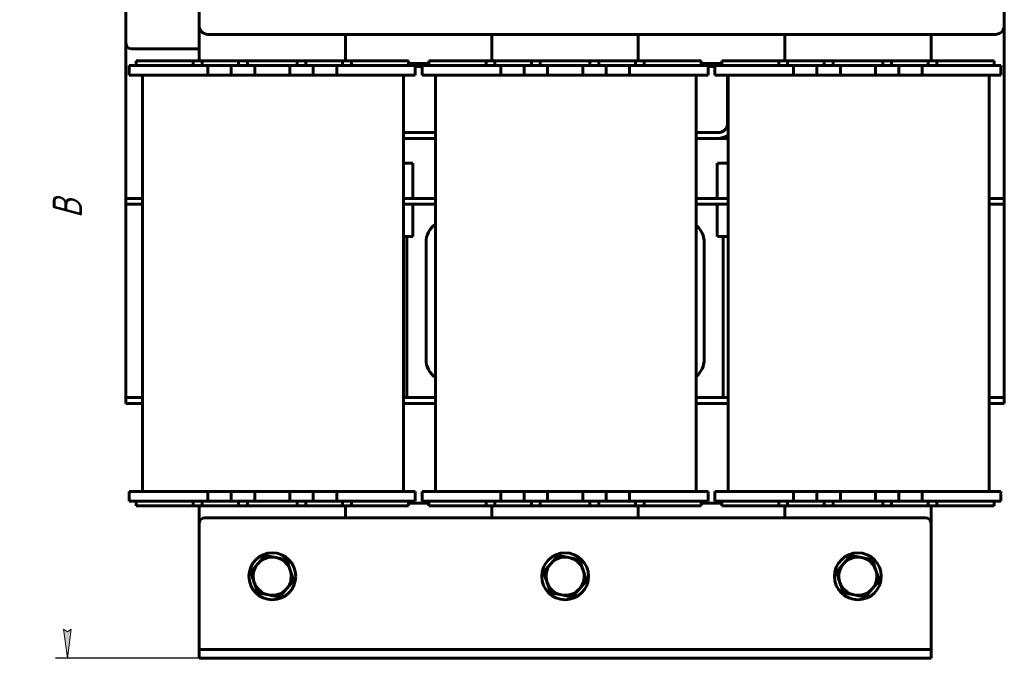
# Model space of a CAD drawing. Header units: millimetres. Extents: x 0 to 420, y 0 to 594.
# Tile 2 of 6: x 143 to 311, y 149 to 258. Entities that reach past the tile are written whole.
import ezdxf

# ---------------------------------------------------------------- set-up
doc = ezdxf.new("R2010")
doc.units = ezdxf.units.MM
doc.linetypes.add('K5LT_BASIC', pattern=[0])
doc.linetypes.add('K5LT_THIN', pattern=[0])
doc.layers.add('Системный слой', color=7, linetype='Continuous')
doc.styles.add('KDIMTEXTSTYLE', font='GOST_AU.SHX', dxfattribs={"width": 0.96, "oblique": 15, "height": 5})
doc.dimstyles.new('KDIMSTYLE (0.50)', dxfattribs={"dimtxt": 5, "dimasz": 1, "dimexe": 2, "dimexo": 0, "dimgap": 1, "dimtad": 1, "dimlfac": 2, "dimtxsty": 'KDIMTEXTSTYLE', "dimsah": 1, "dimcen": 0, "dimdle": 1, "dimadec": 0, "dimazin": 0, "dimtfac": 0.667, "dimtmove": 0, "dimatfit": 3, "dimfxl": 1, "dimtvp": 1, "dimtolj": 1, "dimtzin": 0, "dimarcsym": 0})

# ---------------------------------------------------------------- blocks, each defined once
blk = doc.blocks.new('U0')
at = {"layer": 'Системный слой', "color": 150, "linetype": 'K5LT_BASIC', "lineweight": 60, "true_color": 0x0080ff}
for p, q in [((213.71, 193.9), (208.26, 193.9)), ((263.71, 193.9), (258.26, 193.9))]:
    blk.add_line(p, q, dxfattribs=at)
blk = doc.blocks.new('U1')
at = {"layer": 'Системный слой', "color": 150, "linetype": 'K5LT_BASIC', "lineweight": 60, "true_color": 0x0080ff}
for p, q in [((213.71, 227.9), (208.26, 227.9)), ((263.71, 227.9), (258.26, 227.9))]:
    blk.add_line(p, q, dxfattribs=at)
blk = doc.blocks.new('U2')
at = {"layer": 'Системный слой', "color": 150, "linetype": 'K5LT_BASIC', "lineweight": 60, "true_color": 0x0080ff}
for p, q in [((208.26, 226.9), (213.71, 226.9)), ((258.26, 226.9), (263.71, 226.9))]:
    blk.add_line(p, q, dxfattribs=at)
blk = doc.blocks.new('U3')
at = {"layer": 'Системный слой', "color": 150, "linetype": 'K5LT_BASIC', "lineweight": 60, "true_color": 0x0080ff}
for p, q in [((208.26, 192.9), (213.71, 192.9)), ((258.26, 192.9), (263.71, 192.9))]:
    blk.add_line(p, q, dxfattribs=at)
blk = doc.blocks.new('U4')
at = {"layer": 'Системный слой', "color": 150, "linetype": 'K5LT_BASIC', "lineweight": 60, "true_color": 0x0080ff}
for p, q in [((224.86, 248.93), (228.86, 248.93)), ((232.86, 248.93), (238.86, 248.93)), ((242.86, 248.93), (246.86, 248.93))]:
    blk.add_line(p, q, dxfattribs=at)
blk = doc.blocks.new('U5')
at = {"layer": 'Системный слой', "color": 150, "linetype": 'K5LT_BASIC', "lineweight": 60, "true_color": 0x0080ff}
for p, q in [((224.86, 177.88), (228.86, 177.88)), ((232.86, 177.88), (238.86, 177.88)), ((242.86, 177.88), (246.86, 177.88))]:
    blk.add_line(p, q, dxfattribs=at)
blk = doc.blocks.new('U6')
at = {"layer": 'Системный слой', "color": 150, "linetype": 'K5LT_BASIC', "lineweight": 60, "true_color": 0x0080ff}
for p, q in [((198.36, 251.4), (198.36, 255.9)), ((198.36, 173.4), (198.36, 175.4))]:
    blk.add_line(p, q, dxfattribs=at)
blk = doc.blocks.new('U7')
at = {"layer": 'Системный слой', "color": 150, "linetype": 'K5LT_BASIC', "lineweight": 60, "true_color": 0x0080ff}
for p, q in [((173.36, 257.4), (173.36, 251.4)), ((173.36, 175.4), (173.36, 172.4))]:
    blk.add_line(p, q, dxfattribs=at)
blk = doc.blocks.new('U8')
at = {"layer": 'Системный слой', "color": 150, "linetype": 'K5LT_BASIC', "lineweight": 60, "true_color": 0x0080ff}
for p, q in [((274.86, 248.93), (278.86, 248.93)), ((282.86, 248.93), (288.86, 248.93)), ((292.86, 248.93), (296.86, 248.93))]:
    blk.add_line(p, q, dxfattribs=at)
blk = doc.blocks.new('U9')
at = {"layer": 'Системный слой', "color": 150, "linetype": 'K5LT_BASIC', "lineweight": 60, "true_color": 0x0080ff}
for p, q in [((274.86, 177.88), (278.86, 177.88)), ((282.86, 177.88), (288.86, 177.88)), ((292.86, 177.88), (296.86, 177.88))]:
    blk.add_line(p, q, dxfattribs=at)
blk = doc.blocks.new('U10')
at = {"layer": 'Системный слой', "color": 150, "linetype": 'K5LT_BASIC', "lineweight": 60, "true_color": 0x0080ff}
for p, q in [((263.58, 246.41), (263.58, 248.93)), ((263.58, 244.34), (263.58, 246.41)), ((263.58, 243.3), (263.58, 244.34)), ((263.58, 242.78), (263.58, 243.3)), ((263.58, 242.52), (263.58, 242.78)), ((263.58, 242.25), (263.58, 242.52)), ((263.58, 242.06), (263.58, 242.25)), ((263.52, 240.2), (263.58, 240.67)), ((263.58, 241.94), (263.58, 242.06)), ((263.58, 241.85), (263.58, 241.94)), ((263.58, 241.8), (263.58, 241.85)), ((263.58, 241.76), (263.58, 241.8)), ((263.58, 241.74), (263.58, 241.76)), ((263.58, 241.71), (263.58, 241.74)), ((263.58, 241.67), (263.58, 241.71)), ((263.58, 241.59), (263.58, 241.67)), ((263.58, 241.43), (263.58, 241.59)), ((263.58, 241.12), (263.58, 241.43)), ((263.58, 240.87), (263.58, 241.12)), ((263.58, 240.75), (263.58, 240.87)), ((263.58, 240.7), (263.58, 240.75)), ((263.58, 240.67), (263.58, 240.7)), ((258.26, 239.15), (260.09, 239.15)), ((260.09, 239.15), (260.44, 239.15)), ((260.44, 239.15), (260.62, 239.15)), ((260.62, 239.15), (260.71, 239.15)), ((260.71, 239.15), (260.76, 239.15)), ((260.76, 239.15), (260.78, 239.15)), ((260.78, 239.15), (260.81, 239.15)), ((260.81, 239.15), (260.86, 239.15)), ((260.86, 239.15), (260.93, 239.15)), ((260.93, 239.15), (261.04, 239.15)), ((261.04, 239.15), (261.2, 239.15)), ((261.2, 239.15), (261.44, 239.15)), ((261.44, 239.15), (261.78, 239.15)), ((261.78, 239.15), (262.1, 239.15)), ((262.1, 239.15), (262.13, 239.15)), ((262.13, 239.15), (262.19, 239.16)), ((262.19, 239.16), (262.31, 239.17)), ((262.31, 239.17), (262.52, 239.21)), ((262.52, 239.21), (262.9, 239.39)), ((262.9, 239.39), (263.15, 239.6)), ((263.15, 239.6), (263.17, 239.62)), ((263.17, 239.62), (263.2, 239.65)), ((263.2, 239.65), (263.26, 239.72)), ((263.26, 239.72), (263.37, 239.87)), ((263.37, 239.87), (263.52, 240.2))]:
    blk.add_line(p, q, dxfattribs=at)
blk = doc.blocks.new('U11')
at = {"layer": 'Системный слой', "color": 150, "linetype": 'K5LT_BASIC', "lineweight": 60, "true_color": 0x0080ff}
for p, q in [((263.58, 248.93), (263.58, 243.85)), ((263.58, 243.85), (263.58, 242.26)), ((263.58, 242.26), (263.58, 241.98)), ((263.57, 240.45), (263.54, 240.25)), ((263.58, 240.56), (263.57, 240.45)), ((263.58, 241.98), (263.58, 241.83)), ((263.58, 241.83), (263.58, 241.76)), ((263.58, 241.76), (263.58, 241.72)), ((263.58, 241.72), (263.58, 241.7)), ((263.58, 241.7), (263.58, 241.68)), ((263.58, 241.68), (263.58, 241.64)), ((263.58, 241.64), (263.58, 241.58)), ((263.58, 241.58), (263.58, 241.49)), ((263.58, 241.49), (263.58, 241.36)), ((263.58, 241.36), (263.58, 241.17)), ((263.58, 241.17), (263.58, 240.89)), ((263.58, 240.89), (263.58, 240.64)), ((263.58, 240.64), (263.58, 240.61)), ((263.58, 240.61), (263.58, 240.56)), ((258.95, 239.15), (258.26, 239.15)), ((259.52, 239.15), (258.95, 239.15)), ((259.81, 239.15), (259.52, 239.15)), ((260.13, 239.15), (259.81, 239.15)), ((260.35, 239.15), (260.13, 239.15)), ((260.5, 239.15), (260.35, 239.15)), ((260.6, 239.15), (260.5, 239.15)), ((260.67, 239.15), (260.6, 239.15)), ((260.71, 239.15), (260.67, 239.15)), ((260.74, 239.15), (260.71, 239.15)), ((260.77, 239.15), (260.74, 239.15)), ((260.83, 239.15), (260.77, 239.15)), ((260.93, 239.15), (260.83, 239.15)), ((261.14, 239.15), (260.93, 239.15)), ((261.56, 239.15), (261.14, 239.15)), ((261.84, 239.15), (261.56, 239.15)), ((261.97, 239.15), (261.84, 239.15)), ((262.03, 239.15), (261.97, 239.15)), ((262.07, 239.15), (262.03, 239.15)), ((262.54, 239.21), (262.07, 239.15)), ((262.87, 239.37), (262.54, 239.21)), ((263.01, 239.47), (262.87, 239.37)), ((263.08, 239.53), (263.01, 239.47)), ((263.12, 239.57), (263.08, 239.53)), ((263.14, 239.58), (263.12, 239.57)), ((263.4, 239.91), (263.14, 239.58)), ((263.54, 240.25), (263.4, 239.91))]:
    blk.add_line(p, q, dxfattribs=at)
blk = doc.blocks.new('U12')
at = {"layer": 'Системный слой', "color": 150, "linetype": 'K5LT_BASIC', "lineweight": 60, "true_color": 0x0080ff}
for p, q in [((263.71, 238.76), (263, 238.34)), ((259, 238.15), (258.26, 238.15)), ((259.55, 238.15), (259, 238.15)), ((259.82, 238.15), (259.55, 238.15)), ((260.14, 238.15), (259.82, 238.15)), ((260.35, 238.15), (260.14, 238.15)), ((260.49, 238.15), (260.35, 238.15)), ((260.58, 238.15), (260.49, 238.15)), ((260.64, 238.15), (260.58, 238.15)), ((260.68, 238.15), (260.64, 238.15)), ((260.71, 238.15), (260.68, 238.15)), ((260.73, 238.15), (260.71, 238.15)), ((260.79, 238.15), (260.73, 238.15)), ((260.89, 238.15), (260.79, 238.15)), ((261.09, 238.15), (260.89, 238.15)), ((261.51, 238.15), (261.09, 238.15)), ((261.8, 238.15), (261.51, 238.15)), ((261.95, 238.15), (261.8, 238.15)), ((262.02, 238.15), (261.95, 238.15)), ((262.06, 238.15), (262.02, 238.15)), ((262.37, 238.17), (262.06, 238.15)), ((263, 238.34), (262.37, 238.17))]:
    blk.add_line(p, q, dxfattribs=at)
blk = doc.blocks.new('U18')
at = {"layer": 'Системный слой', "color": 150, "linetype": 'K5LT_BASIC', "lineweight": 60, "true_color": 0x0080ff}
for p, q in [((298.36, 251.4), (298.36, 255.9)), ((298.36, 172.4), (298.36, 175.4))]:
    blk.add_line(p, q, dxfattribs=at)
blk = doc.blocks.new('U19')
at = {"layer": 'Системный слой', "color": 150, "linetype": 'K5LT_BASIC', "lineweight": 60, "true_color": 0x0080ff}
for p, q in [((273.36, 255.9), (273.36, 251.4)), ((273.36, 175.4), (273.36, 173.4))]:
    blk.add_line(p, q, dxfattribs=at)
blk = doc.blocks.new('U20')
at = {"layer": 'Системный слой', "color": 150, "linetype": 'K5LT_BASIC', "lineweight": 60, "true_color": 0x0080ff}
for p, q in [((174.86, 248.93), (178.86, 248.93)), ((182.86, 248.93), (188.86, 248.93)), ((192.86, 248.93), (196.86, 248.93))]:
    blk.add_line(p, q, dxfattribs=at)
blk = doc.blocks.new('U21')
at = {"layer": 'Системный слой', "color": 150, "linetype": 'K5LT_BASIC', "lineweight": 60, "true_color": 0x0080ff}
for p, q in [((174.86, 177.88), (178.86, 177.88)), ((182.86, 177.88), (188.86, 177.88)), ((192.86, 177.88), (196.86, 177.88))]:
    blk.add_line(p, q, dxfattribs=at)
blk = doc.blocks.new('U22')
at = {"layer": 'Системный слой', "color": 150, "linetype": 'K5LT_BASIC', "lineweight": 60, "true_color": 0x0080ff}
for p, q in [((261.86, 233.9), (261.86, 227.9)), ((261.86, 226.9), (261.86, 221.4))]:
    blk.add_line(p, q, dxfattribs=at)
blk = doc.blocks.new('U25')
at = {"layer": 'Системный слой', "color": 150, "linetype": 'K5LT_BASIC', "lineweight": 60, "true_color": 0x0080ff}
for p, q in [((209.86, 233.9), (209.86, 227.9)), ((209.86, 226.9), (209.86, 221.4))]:
    blk.add_line(p, q, dxfattribs=at)
blk = doc.blocks.new('U26')
at = {"layer": 'Системный слой', "color": 150, "linetype": 'K5LT_BASIC', "lineweight": 60, "true_color": 0x0080ff}
for p, q in [((248.36, 251.4), (248.36, 255.9)), ((248.36, 173.4), (248.36, 175.4))]:
    blk.add_line(p, q, dxfattribs=at)
blk = doc.blocks.new('U27')
at = {"layer": 'Системный слой', "color": 150, "linetype": 'K5LT_BASIC', "lineweight": 60, "true_color": 0x0080ff}
for p, q in [((223.36, 255.9), (223.36, 251.4)), ((223.36, 175.4), (223.36, 173.4))]:
    blk.add_line(p, q, dxfattribs=at)
blk = doc.blocks.new('U30')
at = {"layer": 'Системный слой', "color": 150, "linetype": 'K5LT_BASIC', "lineweight": 60, "true_color": 0x0080ff}
for p, q in [((210.29, 250.4), (211.44, 250.4)), ((260.29, 250.4), (261.44, 250.4))]:
    blk.add_line(p, q, dxfattribs=at)
blk = doc.blocks.new('KDIMARROW_01')
at = {"layer": 'Системный слой'}
blk.add_hatch(color=0, dxfattribs=at).paths.add_polyline_path([(-5, -0.66), (0, 0), (-5, 0.66), (-4.5, 0)])
at = {"layer": 'Системный слой', "color": 0, "linetype": 'K5LT_THIN', "lineweight": 18}
for p, q in [((-4.5, 0), (-5, 0.66)), ((-5, 0.66), (0, 0)), ((0, 0), (-5, -0.66)), ((-5, -0.66), (-4.5, 0)), ((0, 0), (-1, 0))]:
    blk.add_line(p, q, dxfattribs=at)

msp = doc.modelspace()

# ---------------------------------------------------------------- linework, layer by layer
at = {"layer": 'Системный слой', "color": 150, "linetype": 'K5LT_BASIC', "lineweight": 60, "true_color": 0x0080ff}
for p, q in [((173.3648, 284.4023), (173.3648, 257.4023)), ((310.8648, 257.4023), (310.8648, 276.9023)), ((160.8648, 254.4023), (160.8648, 274.9023)), ((310.8648, 229.4023), (310.8648, 257.4023)), ((174.8648, 255.9023), (309.3648, 255.9023)), ((160.8648, 229.4023), (160.8648, 254.4023)), ((161.8648, 253.4023), (173.3648, 253.4023)), ((161.4398, 250.5773), (166.4398, 250.5773)), ((161.4398, 248.9273), (161.4398, 250.5773)), ((162.6148, 251.4023), (162.6148, 250.5773)), ((172.3648, 251.4023), (162.6148, 251.4023)), ((166.4398, 250.5773), (174.3648, 250.5773)), ((173.8648, 251.4023), (172.3648, 251.4023)), ((172.3648, 251.4023), (172.3648, 250.5773)), ((173.8648, 250.5773), (173.8648, 251.4023)), ((180.1148, 251.4023), (173.8648, 251.4023)), ((174.3648, 250.5773), (174.8648, 250.5773)), ((174.8648, 250.5773), (174.8648, 248.9273)), ((174.8648, 250.5773), (178.8648, 250.5773)), ((178.8648, 250.5773), (179.3648, 250.5773)), ((178.8648, 248.9273), (178.8648, 250.5773)), ((179.3648, 250.5773), (182.3648, 250.5773)), ((180.1148, 251.4023), (180.1148, 250.5773)), ((181.6148, 251.4023), (180.1148, 251.4023)), ((181.6148, 250.5773), (181.6148, 251.4023)), ((190.1148, 251.4023), (181.6148, 251.4023)), ((182.3648, 250.5773), (182.8648, 250.5773)), ((182.8648, 250.5773), (182.8648, 248.9273)), ((182.8648, 250.5773), (188.8648, 250.5773)), ((188.8648, 248.9273), (188.8648, 250.5773)), ((188.8648, 250.5773), (189.3648, 250.5773)), ((189.3648, 250.5773), (192.3648, 250.5773)), ((191.6148, 251.4023), (190.1148, 251.4023)), ((190.1148, 251.4023), (190.1148, 250.5773)), ((197.8648, 251.4023), (191.6148, 251.4023)), ((191.6148, 250.5773), (191.6148, 251.4023)), ((192.3648, 250.5773), (192.8648, 250.5773)), ((192.8648, 250.5773), (192.8648, 248.9273)), ((192.8648, 250.5773), (196.8648, 250.5773)), ((196.8648, 250.5773), (197.3648, 250.5773)), ((196.8648, 248.9273), (196.8648, 250.5773)), ((197.3648, 250.5773), (205.2898, 250.5773)), ((199.3648, 251.4023), (197.8648, 251.4023)), ((197.8648, 251.4023), (197.8648, 250.5773)), ((209.1148, 251.4023), (199.3648, 251.4023)), ((199.3648, 250.5773), (199.3648, 251.4023)), ((205.2898, 250.5773), (210.2898, 250.5773)), ((209.1148, 251.4023), (209.1148, 250.5773)), ((212.6148, 250.9023), (209.1148, 250.9023)), ((210.2898, 250.5773), (210.2898, 248.9273)), ((211.4398, 250.5773), (216.4398, 250.5773)), ((211.4398, 248.9273), (211.4398, 250.5773)), ((212.6148, 251.4023), (212.6148, 250.5773)), ((222.3648, 251.4023), (212.6148, 251.4023)), ((216.4398, 250.5773), (224.3648, 250.5773)), ((223.8648, 251.4023), (222.3648, 251.4023)), ((222.3648, 251.4023), (222.3648, 250.5773)), ((223.8648, 250.5773), (223.8648, 251.4023)), ((230.1148, 251.4023), (223.8648, 251.4023)), ((224.3648, 250.5773), (224.8648, 250.5773)), ((224.8648, 250.5773), (224.8648, 248.9273)), ((224.8648, 250.5773), (228.8648, 250.5773)), ((228.8648, 250.5773), (229.3648, 250.5773)), ((228.8648, 248.9273), (228.8648, 250.5773)), ((229.3648, 250.5773), (232.3648, 250.5773)), ((230.1148, 251.4023), (230.1148, 250.5773)), ((231.6148, 251.4023), (230.1148, 251.4023)), ((231.6148, 250.5773), (231.6148, 251.4023)), ((240.1148, 251.4023), (231.6148, 251.4023)), ((232.3648, 250.5773), (232.8648, 250.5773)), ((232.8648, 250.5773), (232.8648, 248.9273)), ((232.8648, 250.5773), (238.8648, 250.5773)), ((238.8648, 248.9273), (238.8648, 250.5773)), ((238.8648, 250.5773), (239.3648, 250.5773)), ((239.3648, 250.5773), (242.3648, 250.5773)), ((241.6148, 251.4023), (240.1148, 251.4023)), ((240.1148, 251.4023), (240.1148, 250.5773)), ((247.8648, 251.4023), (241.6148, 251.4023)), ((241.6148, 250.5773), (241.6148, 251.4023)), ((242.3648, 250.5773), (242.8648, 250.5773)), ((242.8648, 250.5773), (242.8648, 248.9273)), ((242.8648, 250.5773), (246.8648, 250.5773)), ((246.8648, 250.5773), (247.3648, 250.5773)), ((246.8648, 248.9273), (246.8648, 250.5773)), ((247.3648, 250.5773), (255.2898, 250.5773)), ((249.3648, 251.4023), (247.8648, 251.4023)), ((247.8648, 251.4023), (247.8648, 250.5773)), ((259.1148, 251.4023), (249.3648, 251.4023)), ((249.3648, 250.5773), (249.3648, 251.4023)), ((255.2898, 250.5773), (260.2898, 250.5773)), ((259.1148, 251.4023), (259.1148, 250.5773)), ((262.6148, 250.9023), (259.1148, 250.9023)), ((260.2898, 250.5773), (260.2898, 248.9273)), ((261.4398, 250.5773), (266.4398, 250.5773)), ((261.4398, 248.9273), (261.4398, 250.5773)), ((262.6148, 251.4023), (262.6148, 250.5773)), ((272.3648, 251.4023), (262.6148, 251.4023)), ((266.4398, 250.5773), (274.3648, 250.5773)), ((273.8648, 251.4023), (272.3648, 251.4023)), ((272.3648, 251.4023), (272.3648, 250.5773)), ((273.8648, 250.5773), (273.8648, 251.4023)), ((280.1148, 251.4023), (273.8648, 251.4023)), ((274.3648, 250.5773), (274.8648, 250.5773)), ((274.8648, 250.5773), (274.8648, 248.9273)), ((274.8648, 250.5773), (278.8648, 250.5773)), ((278.8648, 250.5773), (279.3648, 250.5773)), ((278.8648, 248.9273), (278.8648, 250.5773)), ((279.3648, 250.5773), (282.3648, 250.5773)), ((280.1148, 251.4023), (280.1148, 250.5773)), ((281.6148, 251.4023), (280.1148, 251.4023)), ((281.6148, 250.5773), (281.6148, 251.4023)), ((290.1148, 251.4023), (281.6148, 251.4023)), ((282.3648, 250.5773), (282.8648, 250.5773)), ((282.8648, 250.5773), (282.8648, 248.9273)), ((282.8648, 250.5773), (288.8648, 250.5773)), ((288.8648, 248.9273), (288.8648, 250.5773)), ((288.8648, 250.5773), (289.3648, 250.5773)), ((289.3648, 250.5773), (292.3648, 250.5773)), ((291.6148, 251.4023), (290.1148, 251.4023)), ((290.1148, 251.4023), (290.1148, 250.5773)), ((297.8648, 251.4023), (291.6148, 251.4023)), ((291.6148, 250.5773), (291.6148, 251.4023)), ((292.3648, 250.5773), (292.8648, 250.5773)), ((292.8648, 250.5773), (292.8648, 248.9273)), ((292.8648, 250.5773), (296.8648, 250.5773)), ((296.8648, 250.5773), (297.3648, 250.5773)), ((296.8648, 248.9273), (296.8648, 250.5773)), ((297.3648, 250.5773), (305.2898, 250.5773)), ((299.3648, 251.4023), (297.8648, 251.4023)), ((297.8648, 251.4023), (297.8648, 250.5773)), ((309.1148, 251.4023), (299.3648, 251.4023)), ((299.3648, 250.5773), (299.3648, 251.4023)), ((305.2898, 250.5773), (310.2898, 250.5773)), ((309.1148, 251.4023), (309.1148, 250.5773)), ((310.2898, 250.5773), (310.2898, 248.9273)), ((166.4398, 248.9273), (161.4398, 248.9273)), ((163.7148, 177.8773), (163.7148, 248.9273)), ((166.4398, 248.9273), (174.3648, 248.9273)), ((174.8648, 248.9273), (174.3648, 248.9273)), ((179.3648, 248.9273), (178.8648, 248.9273)), ((179.3648, 248.9273), (182.3648, 248.9273)), ((182.8648, 248.9273), (182.3648, 248.9273)), ((189.3648, 248.9273), (188.8648, 248.9273)), ((189.3648, 248.9273), (192.3648, 248.9273)), ((192.8648, 248.9273), (192.3648, 248.9273)), ((197.3648, 248.9273), (196.8648, 248.9273)), ((197.3648, 248.9273), (205.2898, 248.9273)), ((210.2898, 248.9273), (205.2898, 248.9273)), ((208.2648, 248.9273), (208.2648, 177.8773)), ((216.4398, 248.9273), (211.4398, 248.9273)), ((213.7148, 177.8773), (213.7148, 248.9273)), ((216.4398, 248.9273), (224.3648, 248.9273)), ((224.8648, 248.9273), (224.3648, 248.9273)), ((229.3648, 248.9273), (228.8648, 248.9273)), ((229.3648, 248.9273), (232.3648, 248.9273)), ((232.8648, 248.9273), (232.3648, 248.9273)), ((239.3648, 248.9273), (238.8648, 248.9273)), ((239.3648, 248.9273), (242.3648, 248.9273)), ((242.8648, 248.9273), (242.3648, 248.9273)), ((247.3648, 248.9273), (246.8648, 248.9273)), ((247.3648, 248.9273), (255.2898, 248.9273)), ((260.2898, 248.9273), (255.2898, 248.9273)), ((258.2648, 248.9273), (258.2648, 177.8773)), ((266.4398, 248.9273), (261.4398, 248.9273)), ((263.7148, 177.8773), (263.7148, 248.9273)), ((266.4398, 248.9273), (274.3648, 248.9273)), ((274.8648, 248.9273), (274.3648, 248.9273)), ((279.3648, 248.9273), (278.8648, 248.9273)), ((279.3648, 248.9273), (282.3648, 248.9273)), ((282.8648, 248.9273), (282.3648, 248.9273)), ((289.3648, 248.9273), (288.8648, 248.9273)), ((289.3648, 248.9273), (292.3648, 248.9273)), ((292.8648, 248.9273), (292.3648, 248.9273)), ((297.3648, 248.9273), (296.8648, 248.9273)), ((297.3648, 248.9273), (305.2898, 248.9273)), ((310.2898, 248.9273), (305.2898, 248.9273)), ((308.2648, 248.9273), (308.2648, 177.8773)), ((213.7148, 239.1523), (208.2648, 239.1523)), ((260.0717, 239.1523), (262.0834, 239.1523)), ((213.7148, 238.1523), (208.2648, 238.1523)), ((213.7148, 238.1523), (208.2648, 238.1523)), ((263.7148, 238.1523), (262.0834, 238.1523)), ((262.0834, 238.1523), (263.7148, 238.1523)), ((208.2648, 233.9023), (209.8648, 233.9023)), ((261.8648, 233.9023), (263.7148, 233.9023)), ((160.8648, 227.9023), (160.8648, 229.4023)), ((310.8648, 229.4023), (310.8648, 227.9023)), ((163.7148, 227.9023), (160.8648, 227.9023)), ((160.8648, 226.9023), (160.8648, 227.9023)), ((310.8648, 227.9023), (308.2648, 227.9023)), ((310.8648, 226.9023), (310.8648, 227.9023)), ((160.8648, 226.9023), (163.7148, 226.9023)), ((160.8648, 225.4023), (160.8648, 226.9023)), ((160.8648, 225.4023), (160.8648, 195.4023)), ((308.2648, 226.9023), (310.8648, 226.9023)), ((310.8648, 226.9023), (310.8648, 225.4023)), ((310.8648, 225.4023), (310.8648, 195.4023)), ((208.2648, 221.4023), (209.8648, 221.4023)), ((208.8648, 221.4023), (208.8648, 193.9023)), ((212.1148, 200.4023), (212.1148, 220.4023)), ((259.6148, 220.4023), (259.6148, 200.4023)), ((261.8648, 221.4023), (263.7148, 221.4023)), ((262.8648, 221.4023), (262.8648, 193.9023)), ((160.8648, 193.9023), (160.8648, 195.4023)), ((310.8648, 195.4023), (310.8648, 193.9023)), ((163.7148, 193.9023), (160.8648, 193.9023)), ((160.8648, 192.9023), (160.8648, 193.9023)), ((310.8648, 193.9023), (308.2648, 193.9023)), ((310.8648, 192.9023), (310.8648, 193.9023)), ((160.8648, 192.9023), (163.7148, 192.9023)), ((308.2648, 192.9023), (310.8648, 192.9023)), ((161.4398, 176.2273), (161.4398, 177.8773)), ((161.4398, 177.8773), (166.4398, 177.8773)), ((166.4398, 177.8773), (174.3648, 177.8773)), ((174.3648, 177.8773), (174.8648, 177.8773)), ((174.8648, 177.8773), (174.8648, 176.2273)), ((178.8648, 176.2273), (178.8648, 177.8773)), ((178.8648, 177.8773), (179.3648, 177.8773)), ((179.3648, 177.8773), (182.3648, 177.8773)), ((182.3648, 177.8773), (182.8648, 177.8773)), ((182.8648, 177.8773), (182.8648, 176.2273)), ((188.8648, 177.8773), (189.3648, 177.8773)), ((188.8648, 176.2273), (188.8648, 177.8773)), ((189.3648, 177.8773), (192.3648, 177.8773)), ((192.3648, 177.8773), (192.8648, 177.8773)), ((192.8648, 177.8773), (192.8648, 176.2273)), ((196.8648, 176.2273), (196.8648, 177.8773)), ((196.8648, 177.8773), (197.3648, 177.8773)), ((197.3648, 177.8773), (205.2898, 177.8773)), ((205.2898, 177.8773), (210.2898, 177.8773)), ((210.2898, 177.8773), (210.2898, 176.2273)), ((211.4398, 176.2273), (211.4398, 177.8773)), ((211.4398, 177.8773), (216.4398, 177.8773)), ((216.4398, 177.8773), (224.3648, 177.8773)), ((224.3648, 177.8773), (224.8648, 177.8773)), ((224.8648, 177.8773), (224.8648, 176.2273)), ((228.8648, 176.2273), (228.8648, 177.8773)), ((228.8648, 177.8773), (229.3648, 177.8773)), ((229.3648, 177.8773), (232.3648, 177.8773)), ((232.3648, 177.8773), (232.8648, 177.8773)), ((232.8648, 177.8773), (232.8648, 176.2273)), ((238.8648, 177.8773), (239.3648, 177.8773)), ((238.8648, 176.2273), (238.8648, 177.8773)), ((239.3648, 177.8773), (242.3648, 177.8773)), ((242.3648, 177.8773), (242.8648, 177.8773)), ((242.8648, 177.8773), (242.8648, 176.2273)), ((246.8648, 176.2273), (246.8648, 177.8773)), ((246.8648, 177.8773), (247.3648, 177.8773)), ((247.3648, 177.8773), (255.2898, 177.8773)), ((255.2898, 177.8773), (260.2898, 177.8773)), ((260.2898, 177.8773), (260.2898, 176.2273)), ((261.4398, 176.2273), (261.4398, 177.8773)), ((261.4398, 177.8773), (266.4398, 177.8773)), ((266.4398, 177.8773), (274.3648, 177.8773)), ((274.3648, 177.8773), (274.8648, 177.8773)), ((274.8648, 177.8773), (274.8648, 176.2273)), ((278.8648, 176.2273), (278.8648, 177.8773)), ((278.8648, 177.8773), (279.3648, 177.8773)), ((279.3648, 177.8773), (282.3648, 177.8773)), ((282.3648, 177.8773), (282.8648, 177.8773)), ((282.8648, 177.8773), (282.8648, 176.2273)), ((288.8648, 177.8773), (289.3648, 177.8773)), ((288.8648, 176.2273), (288.8648, 177.8773)), ((289.3648, 177.8773), (292.3648, 177.8773)), ((292.3648, 177.8773), (292.8648, 177.8773)), ((292.8648, 177.8773), (292.8648, 176.2273)), ((296.8648, 176.2273), (296.8648, 177.8773)), ((296.8648, 177.8773), (297.3648, 177.8773)), ((297.3648, 177.8773), (305.2898, 177.8773)), ((305.2898, 177.8773), (310.2898, 177.8773)), ((310.2898, 177.8773), (310.2898, 176.2273)), ((166.4398, 176.2273), (161.4398, 176.2273)), ((162.6148, 175.4023), (162.6148, 176.2273)), ((172.3648, 175.4023), (162.6148, 175.4023)), ((166.4398, 176.2273), (174.3648, 176.2273)), ((172.3648, 176.2273), (172.3648, 175.4023)), ((173.8648, 175.4023), (172.3648, 175.4023)), ((173.8648, 175.4023), (173.8648, 176.2273)), ((180.1148, 175.4023), (173.8648, 175.4023)), ((174.8648, 176.2273), (174.3648, 176.2273)), ((174.8648, 176.2273), (178.8648, 176.2273)), ((179.3648, 176.2273), (178.8648, 176.2273)), ((179.3648, 176.2273), (182.3648, 176.2273)), ((180.1148, 176.2273), (180.1148, 175.4023)), ((181.6148, 175.4023), (180.1148, 175.4023)), ((181.6148, 175.4023), (181.6148, 176.2273)), ((190.1148, 175.4023), (181.6148, 175.4023)), ((182.8648, 176.2273), (182.3648, 176.2273)), ((182.8648, 176.2273), (188.8648, 176.2273)), ((189.3648, 176.2273), (188.8648, 176.2273)), ((189.3648, 176.2273), (192.3648, 176.2273)), ((190.1148, 176.2273), (190.1148, 175.4023)), ((191.6148, 175.4023), (190.1148, 175.4023)), ((191.6148, 175.4023), (191.6148, 176.2273)), ((197.8648, 175.4023), (191.6148, 175.4023)), ((192.8648, 176.2273), (192.3648, 176.2273)), ((192.8648, 176.2273), (196.8648, 176.2273)), ((197.3648, 176.2273), (196.8648, 176.2273)), ((197.3648, 176.2273), (205.2898, 176.2273)), ((197.8648, 176.2273), (197.8648, 175.4023)), ((199.3648, 175.4023), (197.8648, 175.4023)), ((199.3648, 175.4023), (199.3648, 176.2273)), ((209.1148, 175.4023), (199.3648, 175.4023)), ((210.2898, 176.2273), (205.2898, 176.2273)), ((209.1148, 175.4023), (209.1148, 176.2273)), ((209.1148, 175.9023), (212.6148, 175.9023)), ((216.4398, 176.2273), (211.4398, 176.2273)), ((212.6148, 175.4023), (212.6148, 176.2273)), ((222.3648, 175.4023), (212.6148, 175.4023)), ((216.4398, 176.2273), (224.3648, 176.2273)), ((222.3648, 176.2273), (222.3648, 175.4023)), ((223.8648, 175.4023), (222.3648, 175.4023)), ((223.8648, 175.4023), (223.8648, 176.2273)), ((230.1148, 175.4023), (223.8648, 175.4023)), ((224.8648, 176.2273), (224.3648, 176.2273)), ((224.8648, 176.2273), (228.8648, 176.2273)), ((229.3648, 176.2273), (228.8648, 176.2273)), ((229.3648, 176.2273), (232.3648, 176.2273)), ((230.1148, 176.2273), (230.1148, 175.4023)), ((231.6148, 175.4023), (230.1148, 175.4023)), ((231.6148, 175.4023), (231.6148, 176.2273)), ((240.1148, 175.4023), (231.6148, 175.4023)), ((232.8648, 176.2273), (232.3648, 176.2273)), ((232.8648, 176.2273), (238.8648, 176.2273)), ((239.3648, 176.2273), (238.8648, 176.2273)), ((239.3648, 176.2273), (242.3648, 176.2273)), ((240.1148, 176.2273), (240.1148, 175.4023)), ((241.6148, 175.4023), (240.1148, 175.4023)), ((241.6148, 175.4023), (241.6148, 176.2273)), ((247.8648, 175.4023), (241.6148, 175.4023)), ((242.8648, 176.2273), (242.3648, 176.2273)), ((242.8648, 176.2273), (246.8648, 176.2273)), ((247.3648, 176.2273), (246.8648, 176.2273)), ((247.3648, 176.2273), (255.2898, 176.2273)), ((247.8648, 176.2273), (247.8648, 175.4023)), ((249.3648, 175.4023), (247.8648, 175.4023)), ((249.3648, 175.4023), (249.3648, 176.2273)), ((259.1148, 175.4023), (249.3648, 175.4023)), ((260.2898, 176.2273), (255.2898, 176.2273)), ((259.1148, 175.4023), (259.1148, 176.2273)), ((259.1148, 175.9023), (262.6148, 175.9023)), ((266.4398, 176.2273), (261.4398, 176.2273)), ((262.6148, 175.4023), (262.6148, 176.2273)), ((272.3648, 175.4023), (262.6148, 175.4023)), ((266.4398, 176.2273), (274.3648, 176.2273)), ((272.3648, 176.2273), (272.3648, 175.4023)), ((273.8648, 175.4023), (272.3648, 175.4023)), ((273.8648, 175.4023), (273.8648, 176.2273)), ((280.1148, 175.4023), (273.8648, 175.4023)), ((274.8648, 176.2273), (274.3648, 176.2273)), ((274.8648, 176.2273), (278.8648, 176.2273)), ((279.3648, 176.2273), (278.8648, 176.2273)), ((279.3648, 176.2273), (282.3648, 176.2273)), ((280.1148, 176.2273), (280.1148, 175.4023)), ((281.6148, 175.4023), (280.1148, 175.4023)), ((281.6148, 175.4023), (281.6148, 176.2273)), ((290.1148, 175.4023), (281.6148, 175.4023)), ((282.8648, 176.2273), (282.3648, 176.2273)), ((282.8648, 176.2273), (288.8648, 176.2273)), ((289.3648, 176.2273), (288.8648, 176.2273)), ((289.3648, 176.2273), (292.3648, 176.2273)), ((290.1148, 176.2273), (290.1148, 175.4023)), ((291.6148, 175.4023), (290.1148, 175.4023)), ((291.6148, 175.4023), (291.6148, 176.2273)), ((297.8648, 175.4023), (291.6148, 175.4023)), ((292.8648, 176.2273), (292.3648, 176.2273)), ((292.8648, 176.2273), (296.8648, 176.2273)), ((297.3648, 176.2273), (296.8648, 176.2273)), ((297.3648, 176.2273), (305.2898, 176.2273)), ((297.8648, 176.2273), (297.8648, 175.4023)), ((299.3648, 175.4023), (297.8648, 175.4023)), ((299.3648, 175.4023), (299.3648, 176.2273)), ((309.1148, 175.4023), (299.3648, 175.4023)), ((310.2898, 176.2273), (305.2898, 176.2273)), ((309.1148, 175.4023), (309.1148, 176.2273)), ((174.3648, 173.4023), (297.3648, 173.4023)), ((173.3648, 151.4023), (173.3648, 172.4023)), ((298.3648, 151.4023), (298.3648, 172.4023)), ((184.6521, 166.9537), (183.4175, 165.5408)), ((186.4931, 166.591), (184.6521, 166.9537)), ((188.3341, 166.2282), (186.4931, 166.591)), ((234.6521, 166.9537), (233.4175, 165.5408)), ((236.4931, 166.591), (234.6521, 166.9537)), ((238.3341, 166.2282), (236.4931, 166.591)), ((284.6521, 166.9537), (283.4175, 165.5408)), ((286.4931, 166.591), (284.6521, 166.9537)), ((288.3341, 166.2282), (286.4931, 166.591)), ((183.4175, 165.5408), (182.1828, 164.1278)), ((188.9404, 164.4525), (188.3341, 166.2282)), ((233.4175, 165.5408), (232.1828, 164.1278)), ((238.9404, 164.4525), (238.3341, 166.2282)), ((283.4175, 165.5408), (282.1828, 164.1278)), ((288.9404, 164.4525), (288.3341, 166.2282)), ((182.1828, 164.1278), (182.7892, 162.3521)), ((189.5468, 162.6768), (188.9404, 164.4525)), ((232.1828, 164.1278), (232.7892, 162.3521)), ((239.5468, 162.6768), (238.9404, 164.4525)), ((282.1828, 164.1278), (282.7892, 162.3521)), ((289.5468, 162.6768), (288.9404, 164.4525)), ((182.7892, 162.3521), (183.3955, 160.5764)), ((188.3121, 161.2638), (189.5468, 162.6768)), ((232.7892, 162.3521), (233.3955, 160.5764)), ((238.3121, 161.2638), (239.5468, 162.6768)), ((282.7892, 162.3521), (283.3955, 160.5764)), ((288.3121, 161.2638), (289.5468, 162.6768)), ((183.3955, 160.5764), (185.2365, 160.2136)), ((185.2365, 160.2136), (187.0775, 159.8508)), ((187.0775, 159.8508), (188.3121, 161.2638)), ((233.3955, 160.5764), (235.2365, 160.2136)), ((235.2365, 160.2136), (237.0775, 159.8508)), ((237.0775, 159.8508), (238.3121, 161.2638)), ((283.3955, 160.5764), (285.2365, 160.2136)), ((285.2365, 160.2136), (287.0775, 159.8508)), ((287.0775, 159.8508), (288.3121, 161.2638)), ((173.3648, 150.9023), (173.3648, 151.4023)), ((298.3648, 151.4023), (298.3648, 150.9023)), ((173.3648, 149.4023), (173.3648, 150.9023)), ((173.3648, 150.9023), (174.3648, 150.9023)), ((174.3648, 150.9023), (297.3648, 150.9023)), ((297.3648, 150.9023), (298.3648, 150.9023)), ((298.3648, 150.9023), (298.3648, 149.4023)), ((174.3648, 149.4023), (173.3648, 149.4023)), ((174.3648, 149.4023), (297.3648, 149.4023)), ((298.3648, 149.4023), (297.3648, 149.4023))]:
    msp.add_line(p, q, dxfattribs=at)
for centre in [(185.8648, 163.4023), (235.8648, 163.4023), (285.8648, 163.4023)]:
    msp.add_circle(centre, 4, dxfattribs=at)
for centre, radius, start, end in [((174.8648, 257.4023), 1.5, 180, 270), ((309.3648, 257.4023), 1.5, 270, 0), ((161.8648, 254.4023), 1, 180, 270), ((215.8648, 220.4023), 3.75, 124.982998, 180), ((255.8648, 220.4023), 3.75, 0, 50.208181), ((215.8648, 200.4023), 3.75, 180, 235.017002), ((255.8648, 200.4023), 3.75, 309.791819, 0), ((174.3648, 172.4023), 1, 90, 180), ((297.3648, 172.4023), 1, 0, 90), ((185.8648, 163.4023), 3.25, 78.852806, 138.852806), ((185.8648, 163.4023), 3.25, 18.852806, 78.852806), ((235.8648, 163.4023), 3.25, 78.852806, 138.852806), ((235.8648, 163.4023), 3.25, 18.852806, 78.852806), ((285.8648, 163.4023), 3.25, 78.852806, 138.852806), ((285.8648, 163.4023), 3.25, 18.852806, 78.852806), ((185.8648, 163.4023), 3.25, 138.852806, 198.852806), ((235.8648, 163.4023), 3.25, 138.852806, 198.852806), ((285.8648, 163.4023), 3.25, 138.852806, 198.852806), ((185.8648, 163.4023), 3.25, 318.852806, 18.852806), ((235.8648, 163.4023), 3.25, 318.852806, 18.852806), ((285.8648, 163.4023), 3.25, 318.852806, 18.852806), ((185.8648, 163.4023), 3.25, 198.852806, 258.852806), ((235.8648, 163.4023), 3.25, 198.852806, 258.852806), ((285.8648, 163.4023), 3.25, 198.852806, 258.852806), ((185.8648, 163.4023), 3.25, 258.852806, 318.852806), ((235.8648, 163.4023), 3.25, 258.852806, 318.852806), ((285.8648, 163.4023), 3.25, 258.852806, 318.852806)]:
    msp.add_arc(centre, radius, start, end, dxfattribs=at)

# ---------------------------------------------------------------- block references
at = {"layer": 'Системный слой'}
for name in ['U7', 'U6', 'U27', 'U26', 'U19', 'U18', 'U20', 'U30', 'U4', 'U10', 'U11', 'U8', 'U12', 'U25', 'U22', 'U1', 'U2', 'U0', 'U3', 'U21', 'U5', 'U9']:
    msp.add_blockref(name, (0, 0), dxfattribs=at)

# ---------------------------------------------------------------- dimensions: what is measured, and where the dimension line sits
at = {"layer": 'Системный слой', "color": 7}
msp.add_linear_dim(base=(150.8648, 302.9023), p1=(174.3648, 149.4023), p2=(220.6148, 302.9023), angle=90, location=(150.8648, 226.1523), text='\\H5.0;\\W0.965;\\Q15;\\H5.0;\\W0.965;\\Q15;\\Q15;В', dimstyle='KDIMSTYLE (0.50)', override={"dimexo": 0, "dimblk1": 'KDIMARROW_01', "dimblk2": 'KDIMARROW_01', "dimse1": 0, "dimse2": 0, "dimclrt": 7, "dimtolj": 1}, dxfattribs=at).render()

doc.saveas('drawing.dxf')
